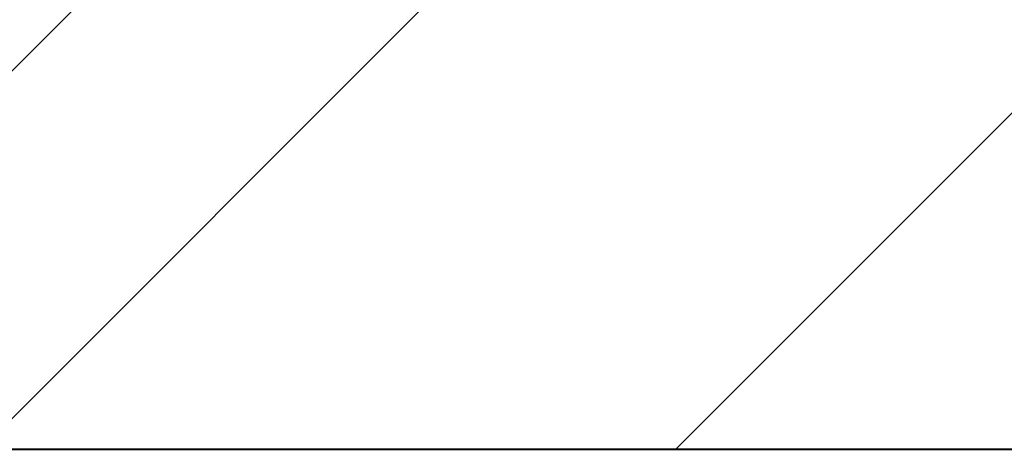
# Model space of a CAD drawing. Header units: metres. Extents: x -113 to 509, y -50 to 519.
# Tile 200 of 238: x 64.552 to 65.705, y 428.838 to 429.341. Entities that reach past the tile are written whole.
import ezdxf
from ezdxf.enums import TextEntityAlignment as Align

# ---------------------------------------------------------------- set-up
doc = ezdxf.new("R2010")
doc.units = ezdxf.units.M
doc.header["$MEASUREMENT"] = 0
for name, color, linetype, lineweight in [('B_ANNO_TEXT', 7, 'Continuous', 18), ('B_DETAIL', 7, 'Continuous', 18), ('B_DETAIL_OBJ', 7, 'Continuous', 40)]:
    doc.layers.add(name, color=color, linetype=linetype, lineweight=lineweight)
doc.styles.add('Annotative', font='calibri.ttf', dxfattribs={"height": 0.0625})

# ---------------------------------------------------------------- blocks, each defined once
blk = doc.blocks.new('*U5735')
at = {"layer": 'B_DETAIL'}
h = blk.add_hatch(dxfattribs=at)
h.set_pattern_fill('ANSI32', color=256, scale=2.30116)
h.set_pattern_definition([(45, (202.8628, 135.5891), (-0.610187, 0.610187), []), (45, (203.2696, 135.5891), (-0.610187, 0.610187), [])])
edge = h.paths.add_edge_path()
edge.add_line((178.7021, 164.9276), (176.2081, 164.9276))
edge.add_line((176.2081, 164.9276), (176.2081, 161.9997))
edge.add_line((176.2081, 161.9997), (178.7021, 161.9997))
edge.add_line((178.7021, 161.9997), (178.7018, 162.733))
edge.add_arc((178.3885, 162.7327), 0.3133, 0.0543, 142.0592)
edge.add_line((178.1414, 162.9254), (178.0752, 162.7327))
edge.add_arc((177.7723, 162.8368), 0.3202, 161.0296, 341.0296, ccw=False)
edge.add_line((177.4695, 162.9409), (177.8561, 164.0658))
edge.add_arc((178.159, 163.9617), 0.3202, -7.1384, 161.0296, ccw=False)
edge.add_line((178.4768, 163.9219), (178.9758, 163.9219))
edge.add_line((178.9758, 163.9219), (179.0649, 164.0142))
edge.add_line((179.0649, 164.0142), (179.0649, 164.5616))
edge.add_line((179.0649, 164.5616), (178.7021, 164.9276))
at = {"layer": 'B_DETAIL_OBJ', "flags": 128}
blk.add_lwpolyline([(176.2081, 164.9276), (176.2081, 161.9997), (178.7021, 161.9997), (178.7018, 162.7327, 0.713683), (178.1414, 162.9254)], format="xyb", dxfattribs=at)
at = {"layer": 'B_ANNO_TEXT', "style": 'Annotative'}
blk.add_attdef('DIST5', text='', height=1.5, rotation=314.9044, dxfattribs=at).set_placement((307.7123, 219.6008), align=Align.MIDDLE_CENTER)
blk.add_attdef('DIST2', text='', height=1.5, dxfattribs=at).set_placement((88.7866, 95.1415), align=Align.MIDDLE_CENTER)

msp = doc.modelspace()

# ---------------------------------------------------------------- block references
msp.add_blockref('*U5735', (-112.8286, 266.8387))

doc.saveas('drawing.dxf')
